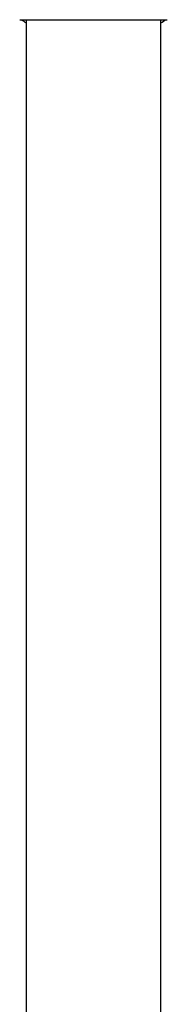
# Model space of a CAD drawing. Header units: millimetres. Extents: x 8 to 1762, y 12 to 2705.
# Tile 96 of 116: x 883 to 907, y 2364 to 2524. Entities that reach past the tile are written whole.
import ezdxf

# ---------------------------------------------------------------- set-up
doc = ezdxf.new("R2010")
doc.units = ezdxf.units.MM

msp = doc.modelspace()

# ---------------------------------------------------------------- linework, layer by layer
at = {"color": 7, "linetype": 'Continuous', "lineweight": 30}
for p, q in [((883.42, 2523.98), (895.42, 2523.98)), ((884.47, 2523.98), (884.47, 2348.83)), ((895.42, 2523.98), (907.42, 2523.98)), ((906.37, 2323.05), (906.37, 2523.98))]:
    msp.add_line(p, q, dxfattribs=at)
for start, end in [(236.1152, 238.7051), (301.2949, 303.8848)]:
    msp.add_arc((895.42, 2541.48), 21.08, start, end, dxfattribs=at)

doc.saveas('drawing.dxf')
